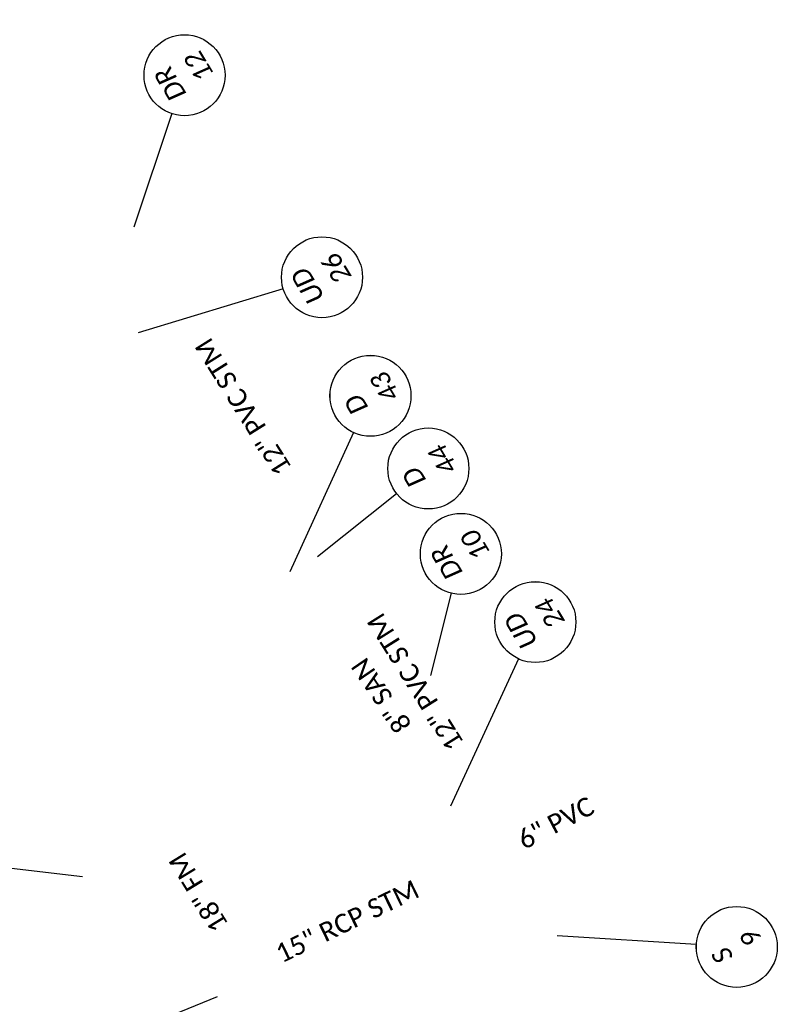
# Model space of a CAD drawing. Header units: feet. Extents: x -5 to 2247819, y -3 to 598692.
# Tile 68 of 84: x 2245552 to 2245667, y 596567 to 596713. Entities that reach past the tile are written whole.
import ezdxf
from ezdxf.enums import TextEntityAlignment as Align

# ---------------------------------------------------------------- set-up
doc = ezdxf.new("R2010")
doc.units = ezdxf.units.FT
doc.header["$MEASUREMENT"] = 0
for name, color, linetype in [('DR_X_Text', 7, 'Continuous'), ('TX_P_20', 7, 'Continuous'), ('UT_X_Sanitary_Text', 7, 'Continuous')]:
    doc.layers.add(name, color=color, linetype=linetype)
doc.styles.add('P_Slanted_Normal', font='calibrii.ttf', dxfattribs={"height": 0.14})
doc.styles.add('Slanted-Normal', font='font31.shx', dxfattribs={"height": 0.14})
doc.styles.add('X_Straight_Normal', font='calibril.ttf', dxfattribs={"height": 0.14})

# ---------------------------------------------------------------- blocks, each defined once
blk = doc.blocks.new('*U1078')
blk.add_wipeout([(-0.298, 0.023), (-0.2955, 0.0451), (-0.2906, 0.0699), (-0.2848, 0.0906), (-0.2772, 0.1119), (-0.2675, 0.1334), (-0.2565, 0.1534), (-0.2448, 0.1715), (-0.2336, 0.1865), (-0.2207, 0.2016), (-0.2056, 0.217), (-0.1877, 0.2327), (-0.1718, 0.2446), (-0.1581, 0.2537), (-0.1415, 0.2633), (-0.124, 0.272), (-0.105, 0.2799), (-0.0838, 0.2869), (-0.058, 0.2932), (-0.0359, 0.2967), (-0.0124, 0.2987), (0, 0.2989), (0.0216, 0.2981), (0.0435, 0.2957), (0.0689, 0.2909), (0.0901, 0.285), (0.1109, 0.2776), (0.1354, 0.2665), (0.1535, 0.2565), (0.17, 0.2459), (0.1872, 0.233), (0.2031, 0.2193), (0.2174, 0.2051), (0.2295, 0.1915), (0.2399, 0.1783), (0.253, 0.1592), (0.2635, 0.141), (0.2727, 0.1223), (0.2805, 0.1032), (0.2862, 0.086), (0.2911, 0.0679), (0.2941, 0.053), (0.2965, 0.0374), (0.2983, 0.018), (0.2989, 0), (0.2982, -0.0197), (0.2961, -0.0403), (0.2929, -0.0595), (0.2889, -0.0764), (0.2841, -0.0929), (0.2782, -0.1093), (0.2725, -0.1228), (0.2633, -0.1415), (0.2543, -0.157), (0.2448, -0.1714), (0.232, -0.1884), (0.2205, -0.2018), (0.2114, -0.2113), (0.198, -0.2239), (0.1884, -0.232), (0.1723, -0.2442), (0.1512, -0.2578), (0.1288, -0.2697), (0.1125, -0.2769), (0.0939, -0.2837), (0.0695, -0.2907), (0.0567, -0.2935), (0.0384, -0.2964), (0.0247, -0.2979), (0.0106, -0.2987), (0, -0.2989), (-0.0062, -0.2988), (-0.0176, -0.2984), (-0.0278, -0.2976), (-0.0396, -0.2962), (-0.0516, -0.2944), (-0.0643, -0.2919), (-0.0772, -0.2887), (-0.0923, -0.2843), (-0.1152, -0.2758), (-0.1348, -0.2668), (-0.1505, -0.2582), (-0.168, -0.2472), (-0.1821, -0.237), (-0.1989, -0.2231), (-0.218, -0.2045), (-0.2316, -0.1889), (-0.2458, -0.1701), (-0.2553, -0.1554), (-0.2655, -0.1372), (-0.2748, -0.1176), (-0.2828, -0.0969), (-0.2896, -0.0739), (-0.2939, -0.0542), (-0.297, -0.0333), (-0.2985, -0.0149), (-0.2989, 0)])
at = {"flags": 128}
blk.add_lwpolyline([(-0.2124, 0.2119), (-0.6579, 0.6565)], dxfattribs=at)
blk.add_circle((0, 0), 0.3)
at = {"style": 'Slanted-Normal', "flags": 8}
for tag, p in [('ITEMTYPE', (0, 0.125)), ('ITEMNUMBER', (0, -0.125))]:
    blk.add_attdef(tag, text='', height=0.14, dxfattribs=at).set_placement(p, align=Align.MIDDLE_CENTER)
blk = doc.blocks.new('*U1081')
blk.add_wipeout([(-0.298, 0.023), (-0.2955, 0.0451), (-0.2906, 0.0699), (-0.2848, 0.0906), (-0.2772, 0.1119), (-0.2675, 0.1334), (-0.2565, 0.1534), (-0.2448, 0.1715), (-0.2336, 0.1865), (-0.2207, 0.2016), (-0.2056, 0.217), (-0.1877, 0.2327), (-0.1718, 0.2446), (-0.1581, 0.2537), (-0.1415, 0.2633), (-0.124, 0.272), (-0.105, 0.2799), (-0.0838, 0.2869), (-0.058, 0.2932), (-0.0359, 0.2967), (-0.0124, 0.2987), (0, 0.2989), (0.0216, 0.2981), (0.0435, 0.2957), (0.0689, 0.2909), (0.0901, 0.285), (0.1109, 0.2776), (0.1354, 0.2665), (0.1535, 0.2565), (0.17, 0.2459), (0.1872, 0.233), (0.2031, 0.2193), (0.2174, 0.2051), (0.2295, 0.1915), (0.2399, 0.1783), (0.253, 0.1592), (0.2635, 0.141), (0.2727, 0.1223), (0.2805, 0.1032), (0.2862, 0.086), (0.2911, 0.0679), (0.2941, 0.053), (0.2965, 0.0374), (0.2983, 0.018), (0.2989, 0), (0.2982, -0.0197), (0.2961, -0.0403), (0.2929, -0.0595), (0.2889, -0.0764), (0.2841, -0.0929), (0.2782, -0.1093), (0.2725, -0.1228), (0.2633, -0.1415), (0.2543, -0.157), (0.2448, -0.1714), (0.232, -0.1884), (0.2205, -0.2018), (0.2114, -0.2113), (0.198, -0.2239), (0.1884, -0.232), (0.1723, -0.2442), (0.1512, -0.2578), (0.1288, -0.2697), (0.1125, -0.2769), (0.0939, -0.2837), (0.0695, -0.2907), (0.0567, -0.2935), (0.0384, -0.2964), (0.0247, -0.2979), (0.0106, -0.2987), (0, -0.2989), (-0.0062, -0.2988), (-0.0176, -0.2984), (-0.0278, -0.2976), (-0.0396, -0.2962), (-0.0516, -0.2944), (-0.0643, -0.2919), (-0.0772, -0.2887), (-0.0923, -0.2843), (-0.1152, -0.2758), (-0.1348, -0.2668), (-0.1505, -0.2582), (-0.168, -0.2472), (-0.1821, -0.237), (-0.1989, -0.2231), (-0.218, -0.2045), (-0.2316, -0.1889), (-0.2458, -0.1701), (-0.2553, -0.1554), (-0.2655, -0.1372), (-0.2748, -0.1176), (-0.2828, -0.0969), (-0.2896, -0.0739), (-0.2939, -0.0542), (-0.297, -0.0333), (-0.2985, -0.0149), (-0.2989, 0)])
at = {"flags": 128}
blk.add_lwpolyline([(-0.1949, 0.2281), (-0.7707, 0.9018)], dxfattribs=at)
blk.add_circle((0, 0), 0.3)
at = {"style": 'Slanted-Normal', "flags": 8}
for tag, p in [('ITEMTYPE', (0, 0.125)), ('ITEMNUMBER', (0, -0.125))]:
    blk.add_attdef(tag, text='', height=0.14, dxfattribs=at).set_placement(p, align=Align.MIDDLE_CENTER)
blk = doc.blocks.new('*U1079')
blk.add_wipeout([(-0.298, 0.023), (-0.2955, 0.0451), (-0.2906, 0.0699), (-0.2848, 0.0906), (-0.2772, 0.1119), (-0.2675, 0.1334), (-0.2565, 0.1534), (-0.2448, 0.1715), (-0.2336, 0.1865), (-0.2207, 0.2016), (-0.2056, 0.217), (-0.1877, 0.2327), (-0.1718, 0.2446), (-0.1581, 0.2537), (-0.1415, 0.2633), (-0.124, 0.272), (-0.105, 0.2799), (-0.0838, 0.2869), (-0.058, 0.2932), (-0.0359, 0.2967), (-0.0124, 0.2987), (0, 0.2989), (0.0216, 0.2981), (0.0435, 0.2957), (0.0689, 0.2909), (0.0901, 0.285), (0.1109, 0.2776), (0.1354, 0.2665), (0.1535, 0.2565), (0.17, 0.2459), (0.1872, 0.233), (0.2031, 0.2193), (0.2174, 0.2051), (0.2295, 0.1915), (0.2399, 0.1783), (0.253, 0.1592), (0.2635, 0.141), (0.2727, 0.1223), (0.2805, 0.1032), (0.2862, 0.086), (0.2911, 0.0679), (0.2941, 0.053), (0.2965, 0.0374), (0.2983, 0.018), (0.2989, 0), (0.2982, -0.0197), (0.2961, -0.0403), (0.2929, -0.0595), (0.2889, -0.0764), (0.2841, -0.0929), (0.2782, -0.1093), (0.2725, -0.1228), (0.2633, -0.1415), (0.2543, -0.157), (0.2448, -0.1714), (0.232, -0.1884), (0.2205, -0.2018), (0.2114, -0.2113), (0.198, -0.2239), (0.1884, -0.232), (0.1723, -0.2442), (0.1512, -0.2578), (0.1288, -0.2697), (0.1125, -0.2769), (0.0939, -0.2837), (0.0695, -0.2907), (0.0567, -0.2935), (0.0384, -0.2964), (0.0247, -0.2979), (0.0106, -0.2987), (0, -0.2989), (-0.0062, -0.2988), (-0.0176, -0.2984), (-0.0278, -0.2976), (-0.0396, -0.2962), (-0.0516, -0.2944), (-0.0643, -0.2919), (-0.0772, -0.2887), (-0.0923, -0.2843), (-0.1152, -0.2758), (-0.1348, -0.2668), (-0.1505, -0.2582), (-0.168, -0.2472), (-0.1821, -0.237), (-0.1989, -0.2231), (-0.218, -0.2045), (-0.2316, -0.1889), (-0.2458, -0.1701), (-0.2553, -0.1554), (-0.2655, -0.1372), (-0.2748, -0.1176), (-0.2828, -0.0969), (-0.2896, -0.0739), (-0.2939, -0.0542), (-0.297, -0.0333), (-0.2985, -0.0149), (-0.2989, 0)])
at = {"flags": 128}
blk.add_lwpolyline([(-0.1833, -0.2375), (-0.9464, -1.2261)], dxfattribs=at)
blk.add_circle((0, 0), 0.3)
at = {"style": 'Slanted-Normal', "flags": 8}
for tag, p in [('ITEMTYPE', (0, 0.125)), ('ITEMNUMBER', (0, -0.125))]:
    blk.add_attdef(tag, text='', height=0.14, dxfattribs=at).set_placement(p, align=Align.MIDDLE_CENTER)
blk = doc.blocks.new('*U1089')
blk.add_wipeout([(-0.298, 0.023), (-0.2955, 0.0451), (-0.2906, 0.0699), (-0.2848, 0.0906), (-0.2772, 0.1119), (-0.2675, 0.1334), (-0.2565, 0.1534), (-0.2448, 0.1715), (-0.2336, 0.1865), (-0.2207, 0.2016), (-0.2056, 0.217), (-0.1877, 0.2327), (-0.1718, 0.2446), (-0.1581, 0.2537), (-0.1415, 0.2633), (-0.124, 0.272), (-0.105, 0.2799), (-0.0838, 0.2869), (-0.058, 0.2932), (-0.0359, 0.2967), (-0.0124, 0.2987), (0, 0.2989), (0.0216, 0.2981), (0.0435, 0.2957), (0.0689, 0.2909), (0.0901, 0.285), (0.1109, 0.2776), (0.1354, 0.2665), (0.1535, 0.2565), (0.17, 0.2459), (0.1872, 0.233), (0.2031, 0.2193), (0.2174, 0.2051), (0.2295, 0.1915), (0.2399, 0.1783), (0.253, 0.1592), (0.2635, 0.141), (0.2727, 0.1223), (0.2805, 0.1032), (0.2862, 0.086), (0.2911, 0.0679), (0.2941, 0.053), (0.2965, 0.0374), (0.2983, 0.018), (0.2989, 0), (0.2982, -0.0197), (0.2961, -0.0403), (0.2929, -0.0595), (0.2889, -0.0764), (0.2841, -0.0929), (0.2782, -0.1093), (0.2725, -0.1228), (0.2633, -0.1415), (0.2543, -0.157), (0.2448, -0.1714), (0.232, -0.1884), (0.2205, -0.2018), (0.2114, -0.2113), (0.198, -0.2239), (0.1884, -0.232), (0.1723, -0.2442), (0.1512, -0.2578), (0.1288, -0.2697), (0.1125, -0.2769), (0.0939, -0.2837), (0.0695, -0.2907), (0.0567, -0.2935), (0.0384, -0.2964), (0.0247, -0.2979), (0.0106, -0.2987), (0, -0.2989), (-0.0062, -0.2988), (-0.0176, -0.2984), (-0.0278, -0.2976), (-0.0396, -0.2962), (-0.0516, -0.2944), (-0.0643, -0.2919), (-0.0772, -0.2887), (-0.0923, -0.2843), (-0.1152, -0.2758), (-0.1348, -0.2668), (-0.1505, -0.2582), (-0.168, -0.2472), (-0.1821, -0.237), (-0.1989, -0.2231), (-0.218, -0.2045), (-0.2316, -0.1889), (-0.2458, -0.1701), (-0.2553, -0.1554), (-0.2655, -0.1372), (-0.2748, -0.1176), (-0.2828, -0.0969), (-0.2896, -0.0739), (-0.2939, -0.0542), (-0.297, -0.0333), (-0.2985, -0.0149), (-0.2989, 0)])
at = {"flags": 128}
blk.add_lwpolyline([(0.1701, 0.2471), (0.7555, 1.0975)], dxfattribs=at)
blk.add_circle((0, 0), 0.3)
at = {"style": 'Slanted-Normal', "flags": 8}
for tag, p in [('ITEMTYPE', (0, 0.125)), ('ITEMNUMBER', (0, -0.125))]:
    blk.add_attdef(tag, text='', height=0.14, dxfattribs=at).set_placement(p, align=Align.MIDDLE_CENTER)
blk = doc.blocks.new('*U1161')
blk.add_wipeout([(-0.298, 0.023), (-0.2955, 0.0451), (-0.2906, 0.0699), (-0.2848, 0.0906), (-0.2772, 0.1119), (-0.2675, 0.1334), (-0.2565, 0.1534), (-0.2448, 0.1715), (-0.2336, 0.1865), (-0.2207, 0.2016), (-0.2056, 0.217), (-0.1877, 0.2327), (-0.1718, 0.2446), (-0.1581, 0.2537), (-0.1415, 0.2633), (-0.124, 0.272), (-0.105, 0.2799), (-0.0838, 0.2869), (-0.058, 0.2932), (-0.0359, 0.2967), (-0.0124, 0.2987), (0, 0.2989), (0.0216, 0.2981), (0.0435, 0.2957), (0.0689, 0.2909), (0.0901, 0.285), (0.1109, 0.2776), (0.1354, 0.2665), (0.1535, 0.2565), (0.17, 0.2459), (0.1872, 0.233), (0.2031, 0.2193), (0.2174, 0.2051), (0.2295, 0.1915), (0.2399, 0.1783), (0.253, 0.1592), (0.2635, 0.141), (0.2727, 0.1223), (0.2805, 0.1032), (0.2862, 0.086), (0.2911, 0.0679), (0.2941, 0.053), (0.2965, 0.0374), (0.2983, 0.018), (0.2989, 0), (0.2982, -0.0197), (0.2961, -0.0403), (0.2929, -0.0595), (0.2889, -0.0764), (0.2841, -0.0929), (0.2782, -0.1093), (0.2725, -0.1228), (0.2633, -0.1415), (0.2543, -0.157), (0.2448, -0.1714), (0.232, -0.1884), (0.2205, -0.2018), (0.2114, -0.2113), (0.198, -0.2239), (0.1884, -0.232), (0.1723, -0.2442), (0.1512, -0.2578), (0.1288, -0.2697), (0.1125, -0.2769), (0.0939, -0.2837), (0.0695, -0.2907), (0.0567, -0.2935), (0.0384, -0.2964), (0.0247, -0.2979), (0.0106, -0.2987), (0, -0.2989), (-0.0062, -0.2988), (-0.0176, -0.2984), (-0.0278, -0.2976), (-0.0396, -0.2962), (-0.0516, -0.2944), (-0.0643, -0.2919), (-0.0772, -0.2887), (-0.0923, -0.2843), (-0.1152, -0.2758), (-0.1348, -0.2668), (-0.1505, -0.2582), (-0.168, -0.2472), (-0.1821, -0.237), (-0.1989, -0.2231), (-0.218, -0.2045), (-0.2316, -0.1889), (-0.2458, -0.1701), (-0.2553, -0.1554), (-0.2655, -0.1372), (-0.2748, -0.1176), (-0.2828, -0.0969), (-0.2896, -0.0739), (-0.2939, -0.0542), (-0.297, -0.0333), (-0.2985, -0.0149), (-0.2989, 0)])
at = {"flags": 128}
blk.add_lwpolyline([(-0.1694, 0.2476), (-0.8107, 1.185)], dxfattribs=at)
blk.add_circle((0, 0), 0.3)
at = {"style": 'Slanted-Normal', "flags": 8}
for tag, p in [('ITEMTYPE', (0, 0.125)), ('ITEMNUMBER', (0, -0.125))]:
    blk.add_attdef(tag, text='', height=0.14, dxfattribs=at).set_placement(p, align=Align.MIDDLE_CENTER)
blk = doc.blocks.new('*U1160')
at = {"flags": 128}
blk.add_lwpolyline([(-0.0394, 0.2974), (-0.1379, 1.0408)], dxfattribs=at)
blk.add_circle((0, 0), 0.3)
at = {"style": 'Slanted-Normal', "flags": 8}
for tag, p in [('ITEMTYPE', (0, 0.125)), ('ITEMNUMBER', (0, -0.125))]:
    blk.add_attdef(tag, text='', height=0.14, dxfattribs=at).set_placement(p, align=Align.MIDDLE_CENTER)
blk = doc.blocks.new('*U1208')
blk.add_wipeout([(-0.298, 0.023), (-0.2955, 0.0451), (-0.2906, 0.0699), (-0.2848, 0.0906), (-0.2772, 0.1119), (-0.2675, 0.1334), (-0.2565, 0.1534), (-0.2448, 0.1715), (-0.2336, 0.1865), (-0.2207, 0.2016), (-0.2056, 0.217), (-0.1877, 0.2327), (-0.1718, 0.2446), (-0.1581, 0.2537), (-0.1415, 0.2633), (-0.124, 0.272), (-0.105, 0.2799), (-0.0838, 0.2869), (-0.058, 0.2932), (-0.0359, 0.2967), (-0.0124, 0.2987), (0, 0.2989), (0.0216, 0.2981), (0.0435, 0.2957), (0.0689, 0.2909), (0.0901, 0.285), (0.1109, 0.2776), (0.1354, 0.2665), (0.1535, 0.2565), (0.17, 0.2459), (0.1872, 0.233), (0.2031, 0.2193), (0.2174, 0.2051), (0.2295, 0.1915), (0.2399, 0.1783), (0.253, 0.1592), (0.2635, 0.141), (0.2727, 0.1223), (0.2805, 0.1032), (0.2862, 0.086), (0.2911, 0.0679), (0.2941, 0.053), (0.2965, 0.0374), (0.2983, 0.018), (0.2989, 0), (0.2982, -0.0197), (0.2961, -0.0403), (0.2929, -0.0595), (0.2889, -0.0764), (0.2841, -0.0929), (0.2782, -0.1093), (0.2725, -0.1228), (0.2633, -0.1415), (0.2543, -0.157), (0.2448, -0.1714), (0.232, -0.1884), (0.2205, -0.2018), (0.2114, -0.2113), (0.198, -0.2239), (0.1884, -0.232), (0.1723, -0.2442), (0.1512, -0.2578), (0.1288, -0.2697), (0.1125, -0.2769), (0.0939, -0.2837), (0.0695, -0.2907), (0.0567, -0.2935), (0.0384, -0.2964), (0.0247, -0.2979), (0.0106, -0.2987), (0, -0.2989), (-0.0062, -0.2988), (-0.0176, -0.2984), (-0.0278, -0.2976), (-0.0396, -0.2962), (-0.0516, -0.2944), (-0.0643, -0.2919), (-0.0772, -0.2887), (-0.0923, -0.2843), (-0.1152, -0.2758), (-0.1348, -0.2668), (-0.1505, -0.2582), (-0.168, -0.2472), (-0.1821, -0.237), (-0.1989, -0.2231), (-0.218, -0.2045), (-0.2316, -0.1889), (-0.2458, -0.1701), (-0.2553, -0.1554), (-0.2655, -0.1372), (-0.2748, -0.1176), (-0.2828, -0.0969), (-0.2896, -0.0739), (-0.2939, -0.0542), (-0.297, -0.0333), (-0.2985, -0.0149), (-0.2989, 0)])
at = {"flags": 128}
blk.add_lwpolyline([(-0.1689, 0.248), (-0.8449, 1.2407)], dxfattribs=at)
blk.add_circle((0, 0), 0.3)
at = {"style": 'Slanted-Normal', "flags": 8}
for tag, p in [('ITEMTYPE', (0, 0.125)), ('ITEMNUMBER', (0, -0.125))]:
    blk.add_attdef(tag, text='', height=0.14, dxfattribs=at).set_placement(p, align=Align.MIDDLE_CENTER)
blk = doc.blocks.new('*U1209')
blk.add_wipeout([(-0.298, 0.023), (-0.2955, 0.0451), (-0.2906, 0.0699), (-0.2848, 0.0906), (-0.2772, 0.1119), (-0.2675, 0.1334), (-0.2565, 0.1534), (-0.2448, 0.1715), (-0.2336, 0.1865), (-0.2207, 0.2016), (-0.2056, 0.217), (-0.1877, 0.2327), (-0.1718, 0.2446), (-0.1581, 0.2537), (-0.1415, 0.2633), (-0.124, 0.272), (-0.105, 0.2799), (-0.0838, 0.2869), (-0.058, 0.2932), (-0.0359, 0.2967), (-0.0124, 0.2987), (0, 0.2989), (0.0216, 0.2981), (0.0435, 0.2957), (0.0689, 0.2909), (0.0901, 0.285), (0.1109, 0.2776), (0.1354, 0.2665), (0.1535, 0.2565), (0.17, 0.2459), (0.1872, 0.233), (0.2031, 0.2193), (0.2174, 0.2051), (0.2295, 0.1915), (0.2399, 0.1783), (0.253, 0.1592), (0.2635, 0.141), (0.2727, 0.1223), (0.2805, 0.1032), (0.2862, 0.086), (0.2911, 0.0679), (0.2941, 0.053), (0.2965, 0.0374), (0.2983, 0.018), (0.2989, 0), (0.2982, -0.0197), (0.2961, -0.0403), (0.2929, -0.0595), (0.2889, -0.0764), (0.2841, -0.0929), (0.2782, -0.1093), (0.2725, -0.1228), (0.2633, -0.1415), (0.2543, -0.157), (0.2448, -0.1714), (0.232, -0.1884), (0.2205, -0.2018), (0.2114, -0.2113), (0.198, -0.2239), (0.1884, -0.232), (0.1723, -0.2442), (0.1512, -0.2578), (0.1288, -0.2697), (0.1125, -0.2769), (0.0939, -0.2837), (0.0695, -0.2907), (0.0567, -0.2935), (0.0384, -0.2964), (0.0247, -0.2979), (0.0106, -0.2987), (0, -0.2989), (-0.0062, -0.2988), (-0.0176, -0.2984), (-0.0278, -0.2976), (-0.0396, -0.2962), (-0.0516, -0.2944), (-0.0643, -0.2919), (-0.0772, -0.2887), (-0.0923, -0.2843), (-0.1152, -0.2758), (-0.1348, -0.2668), (-0.1505, -0.2582), (-0.168, -0.2472), (-0.1821, -0.237), (-0.1989, -0.2231), (-0.218, -0.2045), (-0.2316, -0.1889), (-0.2458, -0.1701), (-0.2553, -0.1554), (-0.2655, -0.1372), (-0.2748, -0.1176), (-0.2828, -0.0969), (-0.2896, -0.0739), (-0.2939, -0.0542), (-0.297, -0.0333), (-0.2985, -0.0149), (-0.2989, 0)])
at = {"flags": 128}
blk.add_lwpolyline([(0.0735, 0.2908), (0.3484, 1.3779)], dxfattribs=at)
blk.add_circle((0, 0), 0.3)
at = {"style": 'Slanted-Normal', "flags": 8}
for tag, p in [('ITEMTYPE', (0, 0.125)), ('ITEMNUMBER', (0, -0.125))]:
    blk.add_attdef(tag, text='', height=0.14, dxfattribs=at).set_placement(p, align=Align.MIDDLE_CENTER)
blk = doc.blocks.new('*U1216')
blk.add_wipeout([(-0.298, 0.023), (-0.2955, 0.0451), (-0.2906, 0.0699), (-0.2848, 0.0906), (-0.2772, 0.1119), (-0.2675, 0.1334), (-0.2565, 0.1534), (-0.2448, 0.1715), (-0.2336, 0.1865), (-0.2207, 0.2016), (-0.2056, 0.217), (-0.1877, 0.2327), (-0.1718, 0.2446), (-0.1581, 0.2537), (-0.1415, 0.2633), (-0.124, 0.272), (-0.105, 0.2799), (-0.0838, 0.2869), (-0.058, 0.2932), (-0.0359, 0.2967), (-0.0124, 0.2987), (0, 0.2989), (0.0216, 0.2981), (0.0435, 0.2957), (0.0689, 0.2909), (0.0901, 0.285), (0.1109, 0.2776), (0.1354, 0.2665), (0.1535, 0.2565), (0.17, 0.2459), (0.1872, 0.233), (0.2031, 0.2193), (0.2174, 0.2051), (0.2295, 0.1915), (0.2399, 0.1783), (0.253, 0.1592), (0.2635, 0.141), (0.2727, 0.1223), (0.2805, 0.1032), (0.2862, 0.086), (0.2911, 0.0679), (0.2941, 0.053), (0.2965, 0.0374), (0.2983, 0.018), (0.2989, 0), (0.2982, -0.0197), (0.2961, -0.0403), (0.2929, -0.0595), (0.2889, -0.0764), (0.2841, -0.0929), (0.2782, -0.1093), (0.2725, -0.1228), (0.2633, -0.1415), (0.2543, -0.157), (0.2448, -0.1714), (0.232, -0.1884), (0.2205, -0.2018), (0.2114, -0.2113), (0.198, -0.2239), (0.1884, -0.232), (0.1723, -0.2442), (0.1512, -0.2578), (0.1288, -0.2697), (0.1125, -0.2769), (0.0939, -0.2837), (0.0695, -0.2907), (0.0567, -0.2935), (0.0384, -0.2964), (0.0247, -0.2979), (0.0106, -0.2987), (0, -0.2989), (-0.0062, -0.2988), (-0.0176, -0.2984), (-0.0278, -0.2976), (-0.0396, -0.2962), (-0.0516, -0.2944), (-0.0643, -0.2919), (-0.0772, -0.2887), (-0.0923, -0.2843), (-0.1152, -0.2758), (-0.1348, -0.2668), (-0.1505, -0.2582), (-0.168, -0.2472), (-0.1821, -0.237), (-0.1989, -0.2231), (-0.218, -0.2045), (-0.2316, -0.1889), (-0.2458, -0.1701), (-0.2553, -0.1554), (-0.2655, -0.1372), (-0.2748, -0.1176), (-0.2828, -0.0969), (-0.2896, -0.0739), (-0.2939, -0.0542), (-0.297, -0.0333), (-0.2985, -0.0149), (-0.2989, 0)])
at = {"flags": 128}
blk.add_lwpolyline([(-0.0458, -0.2965), (-0.2987, -1.9328)], dxfattribs=at)
blk.add_circle((0, 0), 0.3)
at = {"style": 'Slanted-Normal', "flags": 8}
for tag, p in [('ITEMTYPE', (0, 0.125)), ('ITEMNUMBER', (0, -0.125))]:
    blk.add_attdef(tag, text='', height=0.14, dxfattribs=at).set_placement(p, align=Align.MIDDLE_CENTER)

msp = doc.modelspace()

# ---------------------------------------------------------------- block references
at = {"layer": 'TX_P_20'}
ref = msp.add_blockref('*U1081', (2245576.511, 596704.804), dxfattribs=dict(at, xscale=20.00000000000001, yscale=20.00000000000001, zscale=20.00000000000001, rotation=121))
ref.add_attrib('ITEMTYPE', 'DR', dxfattribs={"layer": '0', "height": 2.8, "rotation": 121, "style": 'P_Slanted_Normal'}).set_placement((2245574.368, 596703.517), align=Align.MIDDLE_CENTER)
ref.add_attrib('ITEMNUMBER', '12', dxfattribs={"layer": '0', "height": 2.8, "rotation": 121, "style": 'P_Slanted_Normal'}).set_placement((2245578.654, 596706.092), align=Align.MIDDLE_CENTER)
ref = msp.add_blockref('*U1079', (2245530.622, 596589.655), dxfattribs=dict(at, xscale=20.00000000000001, yscale=20.00000000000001, zscale=20.00000000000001, rotation=121))
ref.add_attrib('ITEMTYPE', 'DR', dxfattribs={"layer": '0', "height": 2.8, "rotation": 121, "style": 'P_Slanted_Normal'}).set_placement((2245528.48, 596588.368), align=Align.MIDDLE_CENTER)
ref.add_attrib('ITEMNUMBER', '11', dxfattribs={"layer": '0', "height": 2.8, "rotation": 121, "style": 'P_Slanted_Normal'}).set_placement((2245532.765, 596590.943), align=Align.MIDDLE_CENTER)

# ---------------------------------------------------------------- texts
at = {"layer": 'DR_X_Text', "char_height": 2.8, "attachment_point": 3, "style": 'X_Straight_Normal'}
for s, insert, rotation in [('12" PVC STM', (2245577.889, 596664.665), 122.09676), ('12" PVC STM', (2245603.384, 596623.91), 122.09676), ('6" PVC', (2245636.189, 596598.04), 27.55954), ('15" RCP STM', (2245610.34, 596585.686), 25.80234)]:
    msp.add_mtext(s, dxfattribs=dict(at, insert=insert, rotation=rotation))
at = {"layer": 'UT_X_Sanitary_Text', "style": 'X_Straight_Normal'}
for s, rotation, p in [('8" SAN', 124.42703, (2245610.29, 596608.613)), ('18" FM', 121.47632, (2245583.127, 596578.927))]:
    msp.add_text(s, height=2.8, rotation=rotation, dxfattribs=at).set_placement(p)

# ---------------------------------------------------------------- next in the draw order: block references
at = {"layer": 'TX_P_20'}
ref = msp.add_blockref('*U1078', (2245617.448, 596633.88), dxfattribs=dict(at, xscale=20.00000000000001, yscale=20.00000000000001, zscale=20.00000000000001, rotation=121))
ref.add_attrib('ITEMTYPE', 'DR', dxfattribs={"layer": '0', "height": 2.8, "rotation": 121, "style": 'P_Slanted_Normal'}).set_placement((2245615.305, 596632.593), align=Align.MIDDLE_CENTER)
ref.add_attrib('ITEMNUMBER', '10', dxfattribs={"layer": '0', "height": 2.8, "rotation": 121, "style": 'P_Slanted_Normal'}).set_placement((2245619.591, 596635.168), align=Align.MIDDLE_CENTER)
ref = msp.add_blockref('*U1089', (2245658.307, 596575.627), dxfattribs=dict(at, xscale=20.00000000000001, yscale=20.00000000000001, zscale=20.00000000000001, rotation=121))
ref.add_attrib('ITEMTYPE', 'S', dxfattribs={"layer": '0', "height": 2.8, "rotation": 121, "style": 'P_Slanted_Normal'}).set_placement((2245656.165, 596574.339), align=Align.MIDDLE_CENTER)
ref.add_attrib('ITEMNUMBER', '9', dxfattribs={"layer": '0', "height": 2.8, "rotation": 121, "style": 'P_Slanted_Normal'}).set_placement((2245660.45, 596576.914), align=Align.MIDDLE_CENTER)
ref = msp.add_blockref('*U1216', (2245545.204, 596553.494), dxfattribs=dict(at, xscale=20.00000000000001, yscale=20.00000000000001, zscale=20.00000000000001, rotation=121))
ref.add_attrib('ITEMTYPE', 'D', dxfattribs={"layer": '0', "height": 2.8, "rotation": 121, "style": 'P_Slanted_Normal'}).set_placement((2245543.061, 596552.206), align=Align.MIDDLE_CENTER)
ref.add_attrib('ITEMNUMBER', '42', dxfattribs={"layer": '0', "height": 2.8, "rotation": 121, "style": 'P_Slanted_Normal'}).set_placement((2245547.347, 596554.781), align=Align.MIDDLE_CENTER)

# ---------------------------------------------------------------- next in the draw order: block references
ref = msp.add_blockref('*U1161', (2245604.059, 596657.304, 1044.241), dxfattribs=dict(at, xscale=20, yscale=20, zscale=20, rotation=121))
ref.add_attrib('ITEMTYPE', 'D', dxfattribs={"layer": '0', "height": 2.8, "rotation": 121, "style": 'P_Slanted_Normal'}).set_placement((2245601.917, 596656.017, 1044.241), align=Align.MIDDLE_CENTER)
ref.add_attrib('ITEMNUMBER', '43', dxfattribs={"layer": '0', "height": 2.8, "rotation": 121, "style": 'P_Slanted_Normal'}).set_placement((2245606.202, 596658.592, 1044.241), align=Align.MIDDLE_CENTER)

# ---------------------------------------------------------------- next in the draw order: block references
ref = msp.add_blockref('*U1209', (2245596.876, 596674.865), dxfattribs=dict(at, xscale=20.00000000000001, yscale=20.00000000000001, zscale=20.00000000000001, rotation=121))
ref.add_attrib('ITEMTYPE', 'UD', dxfattribs={"layer": '0', "height": 2.8, "rotation": 121, "style": 'P_Slanted_Normal'}).set_placement((2245594.733, 596673.578), align=Align.MIDDLE_CENTER)
ref.add_attrib('ITEMNUMBER', '26', dxfattribs={"layer": '0', "height": 2.8, "rotation": 121, "style": 'P_Slanted_Normal'}).set_placement((2245599.018, 596676.153), align=Align.MIDDLE_CENTER)
ref = msp.add_blockref('*U1160', (2245612.629, 596646.533, 1044.078), dxfattribs=dict(at, xscale=20, yscale=20, zscale=20, rotation=121))
ref.add_attrib('ITEMTYPE', 'D', dxfattribs={"layer": '0', "height": 2.8, "rotation": 121, "style": 'P_Slanted_Normal'}).set_placement((2245610.486, 596645.245, 1044.078), align=Align.MIDDLE_CENTER)
ref.add_attrib('ITEMNUMBER', '44', dxfattribs={"layer": '0', "height": 2.8, "rotation": 121, "style": 'P_Slanted_Normal'}).set_placement((2245614.772, 596647.82, 1044.078), align=Align.MIDDLE_CENTER)

# ---------------------------------------------------------------- next in the draw order: block references
ref = msp.add_blockref('*U1208', (2245628.475, 596623.777), dxfattribs=dict(at, xscale=20.00000000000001, yscale=20.00000000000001, zscale=20.00000000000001, rotation=121))
ref.add_attrib('ITEMTYPE', 'UD', dxfattribs={"layer": '0', "height": 2.8, "rotation": 121, "style": 'P_Slanted_Normal'}).set_placement((2245626.332, 596622.489), align=Align.MIDDLE_CENTER)
ref.add_attrib('ITEMNUMBER', '24', dxfattribs={"layer": '0', "height": 2.8, "rotation": 121, "style": 'P_Slanted_Normal'}).set_placement((2245630.618, 596625.064), align=Align.MIDDLE_CENTER)

doc.saveas('drawing.dxf')
